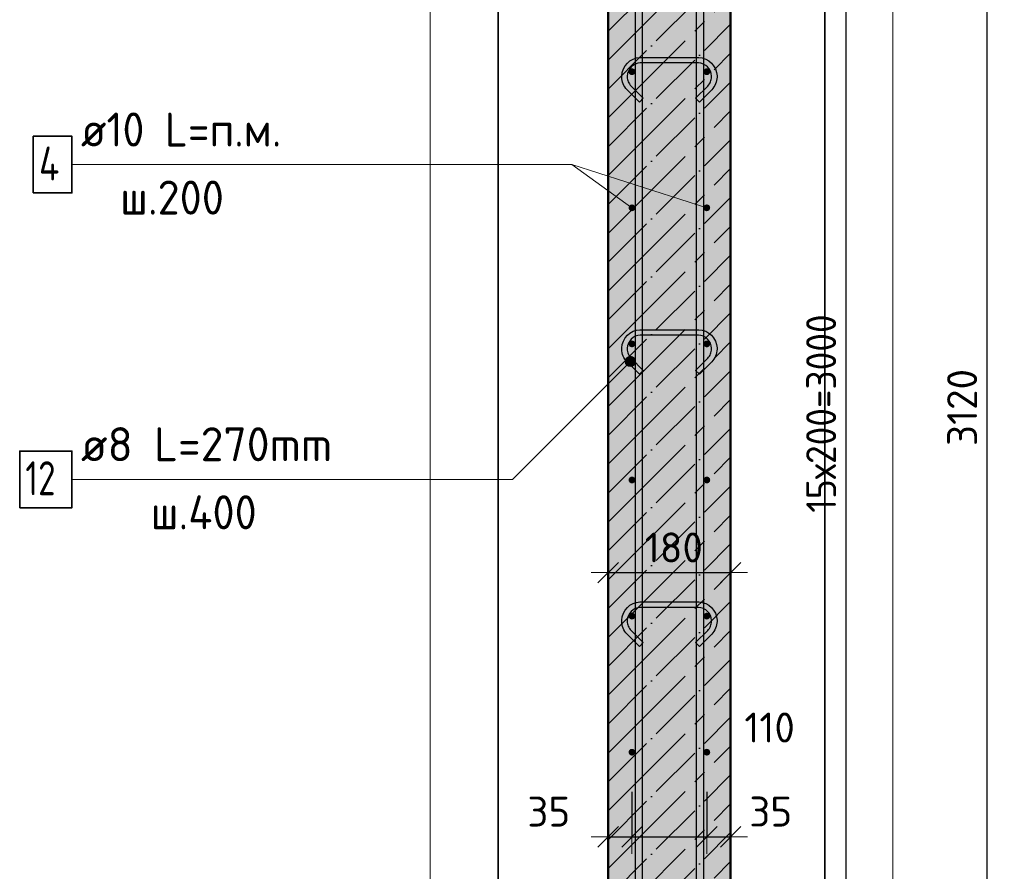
# Model space of a CAD drawing. Header units: millimetres. Extents: x -19950 to 69837, y -2757 to 40090.
# Tile 117 of 136: x 36845 to 38292, y 36288 to 37540. Entities that reach past the tile are written whole.
import ezdxf

# ---------------------------------------------------------------- set-up
doc = ezdxf.new("R2010")
doc.units = ezdxf.units.MM
doc.header["$PDMODE"] = 65
doc.linetypes.add('______11', pattern=[100, 80, -10, 0, -10])
doc.linetypes.add('______5', pattern=[220, 160, -20, 20, -20])
for name, color, linetype, lineweight in [('Standard', 7, 'Continuous', 25), ('Арм.стержн. вертикальными 1', 22, 'Continuous', 35), ('Арм.стержн.горизонт. 1', 180, 'Continuous', 35), ('Размерная линия_ общее', 7, 'Continuous', 13)]:
    doc.layers.add(name, color=color, linetype=linetype, lineweight=lineweight)
doc.layers.add('Арм.стержн.Стяжки', color=7, linetype='Continuous', lineweight=35, true_color=0x501e0f)
doc.styles.add('ISOCPEUR', font='ISOCPEUR')
doc.dimstyles.new('DIMSTYLE_5', dxfattribs={"dimtxt": 44, "dimasz": 50, "dimexe": 0, "dimexo": 0, "dimgap": 22, "dimtad": 2, "dimdec": 0, "dimrnd": 5, "dimzin": 12, "dimdsep": 46, "dimtxsty": 'ISOCPEUR', "dimblk1": 'ALL_ML_STRICH', "dimblk2": 'ALL_ML_STRICH', "dimsah": 1, "dimcen": 0, "dimclrd": 7, "dimclre": 256, "dimclrt": 7, "dimadec": 0, "dimazin": 0, "dimtfac": 1, "dimtdec": 0, "dimtix": 1, "dimtmove": 2, "dimatfit": 3, "dimfxl": 0, "dimtvp": 1.2, "dimtzin": 0, "dimlwd": 0, "dimlwe": -3, "dimarcsym": 0})
doc.dimstyles.new('DIMSTYLE_7', dxfattribs={"dimtxt": 44, "dimasz": 50, "dimexe": 0, "dimexo": 0, "dimgap": 22, "dimtad": 2, "dimdec": 0, "dimrnd": 5, "dimzin": 12, "dimdsep": 46, "dimtxsty": 'ISOCPEUR', "dimblk1": 'ALL_ML_STRICH', "dimblk2": 'ALL_ML_STRICH', "dimsah": 1, "dimcen": 0, "dimclrd": 7, "dimclre": 256, "dimclrt": 7, "dimadec": 0, "dimazin": 0, "dimtfac": 1, "dimtdec": 0, "dimtix": 1, "dimtmove": 2, "dimatfit": 3, "dimfxl": 0, "dimtzin": 0, "dimlwd": 0, "dimlwe": -3, "dimarcsym": 0})

# ---------------------------------------------------------------- blocks, each defined once
blk = doc.blocks.new('ALL_ML_STRICH')
at = {"color": 0, "linetype": 'ByBlock', "lineweight": -2}
for p, q in [((-0.3, -0.3), (0.3, 0.3)), ((0, -0.5), (0, 0.5)), ((-1, 0), (0.5, 0))]:
    blk.add_line(p, q, dxfattribs=at)
blk = doc.blocks.new('*D317')
at = {"layer": 'DEFPOINTS', "color": 7, "linetype": 'Continuous', "lineweight": 13, "transparency": 33554687}
for p in [(37709.9, 36737), (37889.9, 36735.3), (37709.9, 36727)]:
    blk.add_point(p, dxfattribs=at)
at = {"layer": 'Размерная линия_ общее', "color": 253, "linetype": 'Continuous', "lineweight": -2, "true_color": 0xa0a0a0, "transparency": 33554687}
for p, q in [((37709.9, 36727), (37709.9, 36727)), ((37889.9, 36727), (37889.9, 36727))]:
    blk.add_line(p, q, dxfattribs=at)
at = {"layer": 'Размерная линия_ общее', "color": 7, "linetype": 'Continuous', "lineweight": -2, "transparency": 33554687}
blk.add_line((37709.9, 36727), (37889.9, 36727), dxfattribs=at)
at = {"layer": 'Размерная линия_ общее', "color": 7, "linetype": 'Continuous', "lineweight": 13, "transparency": 33554687, "xscale": 50, "yscale": 50, "zscale": 50, "rotation": 180}
blk.add_blockref('ALL_ML_STRICH', (37709.9, 36727), dxfattribs=at)
at = {"layer": 'Размерная линия_ общее', "color": 7, "linetype": 'Continuous', "lineweight": 13, "transparency": 33554687, "xscale": 50, "yscale": 50, "zscale": 50}
blk.add_blockref('ALL_ML_STRICH', (37889.9, 36727), dxfattribs=at)
at = {"layer": 'Размерная линия_ общее', "color": 7, "linetype": 'Continuous', "lineweight": 13, "transparency": 33554687, "insert": (37806.5, 36764), "char_height": 44, "width": 132, "attachment_point": 5, "style": 'ISOCPEUR'}
blk.add_mtext('\\A1;{180}', dxfattribs=at)
blk = doc.blocks.new('*D318')
at = {"layer": 'DEFPOINTS', "color": 7, "linetype": 'Continuous', "lineweight": 13, "transparency": 33554687}
for p in [(37744.9, 36424.8), (37709.9, 36338.8), (37709.9, 36297.9)]:
    blk.add_point(p, dxfattribs=at)
at = {"layer": 'Размерная линия_ общее', "color": 253, "linetype": 'Continuous', "lineweight": -2, "true_color": 0xa0a0a0, "transparency": 33554687}
for p, q in [((37744.9, 36404.8), (37744.9, 36338.8)), ((37709.9, 36317.9), (37709.9, 36338.8))]:
    blk.add_line(p, q, dxfattribs=at)
at = {"layer": 'Размерная линия_ общее', "color": 7, "linetype": 'Continuous', "lineweight": -2, "transparency": 33554687}
blk.add_line((37709.9, 36338.8), (37744.9, 36338.8), dxfattribs=at)
at = {"layer": 'Размерная линия_ общее', "color": 7, "linetype": 'Continuous', "lineweight": 13, "transparency": 33554687, "xscale": 50, "yscale": 50, "zscale": 50, "rotation": 180}
blk.add_blockref('ALL_ML_STRICH', (37709.9, 36338.8), dxfattribs=at)
at = {"layer": 'Размерная линия_ общее', "color": 7, "linetype": 'Continuous', "lineweight": 13, "transparency": 33554687, "xscale": 50, "yscale": 50, "zscale": 50}
blk.add_blockref('ALL_ML_STRICH', (37744.9, 36338.8), dxfattribs=at)
at = {"layer": 'Размерная линия_ общее', "color": 7, "linetype": 'Continuous', "lineweight": 13, "transparency": 33554687, "insert": (37622.6, 36375.8), "char_height": 44, "width": 88, "attachment_point": 5, "style": 'ISOCPEUR'}
blk.add_mtext('\\A1;{35}', dxfattribs=at)
blk = doc.blocks.new('*D319')
at = {"layer": 'DEFPOINTS', "color": 7, "linetype": 'Continuous', "lineweight": 13, "transparency": 33554687}
for p in [(37744.9, 36424.8), (37854.9, 36424.8), (37744.9, 36338.8)]:
    blk.add_point(p, dxfattribs=at)
at = {"layer": 'Размерная линия_ общее', "color": 253, "linetype": 'Continuous', "lineweight": -2, "true_color": 0xa0a0a0, "transparency": 33554687}
for p, q in [((37744.9, 36404.8), (37744.9, 36338.8)), ((37854.9, 36404.8), (37854.9, 36338.8))]:
    blk.add_line(p, q, dxfattribs=at)
at = {"layer": 'Размерная линия_ общее', "color": 7, "linetype": 'Continuous', "lineweight": -2, "transparency": 33554687}
blk.add_line((37744.9, 36338.8), (37854.9, 36338.8), dxfattribs=at)
at = {"layer": 'Размерная линия_ общее', "color": 7, "linetype": 'Continuous', "lineweight": 13, "transparency": 33554687, "xscale": 50, "yscale": 50, "zscale": 50, "rotation": 180}
blk.add_blockref('ALL_ML_STRICH', (37744.9, 36338.8), dxfattribs=at)
at = {"layer": 'Размерная линия_ общее', "color": 7, "linetype": 'Continuous', "lineweight": 13, "transparency": 33554687, "xscale": 50, "yscale": 50, "zscale": 50}
blk.add_blockref('ALL_ML_STRICH', (37854.9, 36338.8), dxfattribs=at)
at = {"layer": 'Размерная линия_ общее', "color": 7, "linetype": 'Continuous', "lineweight": 13, "transparency": 33554687, "insert": (37947.2, 36499.4), "char_height": 44, "width": 132, "attachment_point": 5, "style": 'ISOCPEUR'}
blk.add_mtext('\\A1;{110}', dxfattribs=at)
blk = doc.blocks.new('*D320')
at = {"layer": 'DEFPOINTS', "color": 7, "linetype": 'Continuous', "lineweight": 13, "transparency": 33554687}
for p in [(37854.9, 36424.8), (37854.9, 36338.8), (37889.9, 36301.3)]:
    blk.add_point(p, dxfattribs=at)
at = {"layer": 'Размерная линия_ общее', "color": 253, "linetype": 'Continuous', "lineweight": -2, "true_color": 0xa0a0a0, "transparency": 33554687}
for p, q in [((37854.9, 36404.8), (37854.9, 36338.8)), ((37889.9, 36321.3), (37889.9, 36338.8))]:
    blk.add_line(p, q, dxfattribs=at)
at = {"layer": 'Размерная линия_ общее', "color": 7, "linetype": 'Continuous', "lineweight": -2, "transparency": 33554687}
blk.add_line((37854.9, 36338.8), (37889.9, 36338.8), dxfattribs=at)
at = {"layer": 'Размерная линия_ общее', "color": 7, "linetype": 'Continuous', "lineweight": 13, "transparency": 33554687, "xscale": 50, "yscale": 50, "zscale": 50, "rotation": 180}
blk.add_blockref('ALL_ML_STRICH', (37854.9, 36338.8), dxfattribs=at)
at = {"layer": 'Размерная линия_ общее', "color": 7, "linetype": 'Continuous', "lineweight": 13, "transparency": 33554687, "xscale": 50, "yscale": 50, "zscale": 50}
blk.add_blockref('ALL_ML_STRICH', (37889.9, 36338.8), dxfattribs=at)
at = {"layer": 'Размерная линия_ общее', "color": 7, "linetype": 'Continuous', "lineweight": 13, "transparency": 33554687, "insert": (37948.8, 36375.9), "char_height": 44, "width": 88, "attachment_point": 5, "style": 'ISOCPEUR'}
blk.add_mtext('\\A1;{35}', dxfattribs=at)
blk = doc.blocks.new('*D321')
at = {"layer": 'DEFPOINTS', "color": 7, "linetype": 'Continuous', "lineweight": 13, "transparency": 33554687}
for p in [(37889.9, 38523.1), (37937.8, 35403.1), (38267.1, 35403.1)]:
    blk.add_point(p, dxfattribs=at)
at = {"layer": 'Размерная линия_ общее', "color": 253, "linetype": 'Continuous', "lineweight": -2, "true_color": 0xa0a0a0, "transparency": 33554687}
for p, q in [((37909.9, 38523.1), (38267.1, 38523.1)), ((37957.8, 35403.1), (38267.1, 35403.1))]:
    blk.add_line(p, q, dxfattribs=at)
at = {"layer": 'Размерная линия_ общее', "color": 7, "linetype": 'Continuous', "lineweight": -2, "transparency": 33554687}
blk.add_line((38267.1, 35403.1), (38267.1, 38523.1), dxfattribs=at)
at = {"layer": 'Размерная линия_ общее', "color": 7, "linetype": 'Continuous', "lineweight": 13, "transparency": 33554687, "xscale": 50, "yscale": 50, "zscale": 50}
for p, rotation in [((38267.1, 38523.1), 90), ((38267.1, 35403.1), 270)]:
    blk.add_blockref('ALL_ML_STRICH', p, dxfattribs=dict(at, rotation=rotation))
at = {"layer": 'Размерная линия_ общее', "color": 7, "linetype": 'Continuous', "lineweight": 13, "transparency": 33554687, "insert": (38230.1, 36969.7), "char_height": 44, "width": 176, "attachment_point": 5, "rotation": 90, "style": 'ISOCPEUR'}
blk.add_mtext('\\A1;{3120}', dxfattribs=at)
blk = doc.blocks.new('*D326')
at = {"layer": 'DEFPOINTS', "color": 7, "linetype": 'Continuous', "lineweight": 13, "transparency": 33554687}
for p in [(37854.9, 38463.1), (37854.9, 35463.1), (38059.9, 35463.1)]:
    blk.add_point(p, dxfattribs=at)
at = {"layer": 'Размерная линия_ общее', "color": 253, "linetype": 'Continuous', "lineweight": -2, "true_color": 0xa0a0a0, "transparency": 33554687}
for p, q in [((37874.9, 38463.1), (38059.9, 38463.1)), ((37874.9, 35463.1), (38059.9, 35463.1))]:
    blk.add_line(p, q, dxfattribs=at)
at = {"layer": 'Размерная линия_ общее', "color": 7, "linetype": 'Continuous', "lineweight": -2, "transparency": 33554687}
blk.add_line((38059.9, 35463.1), (38059.9, 38463.1), dxfattribs=at)
at = {"layer": 'Размерная линия_ общее', "color": 7, "linetype": 'Continuous', "lineweight": 13, "transparency": 33554687, "xscale": 50, "yscale": 50, "zscale": 50}
for p, rotation in [((38059.9, 38463.1), 90), ((38059.9, 35463.1), 270)]:
    blk.add_blockref('ALL_ML_STRICH', p, dxfattribs=dict(at, rotation=rotation))
at = {"layer": 'Размерная линия_ общее', "color": 7, "linetype": 'Continuous', "lineweight": 13, "transparency": 33554687, "insert": (38000.9, 36815.1), "char_height": 44, "width": 2.2, "attachment_point": 1, "rotation": 90, "line_spacing_factor": 0.60241, "style": 'ISOCPEUR'}
blk.add_mtext('\\W0.91;15х200=3000', dxfattribs=at)

msp = doc.modelspace()

# ---------------------------------------------------------------- hatches: boundary and pattern name
at = {"layer": 'Standard', "linetype": 'Continuous', "lineweight": -3, "transparency": 33554687}
msp.add_hatch(color=7, dxfattribs=at).paths.add_polyline_path([(37709.9, 38523.1), (37709.9, 35403.1), (37889.9, 35403.1), (37889.9, 38523.1)])
at = {"layer": 'Арм.стержн.горизонт. 1', "linetype": 'Continuous', "lineweight": 50, "transparency": 33554687}
for points in [[(37749.9, 37463.1), (37749.5, 37465.1), (37748.4, 37466.7), (37746.8, 37467.8), (37744.9, 37468.1), (37743, 37467.8), (37741.3, 37466.7), (37740.3, 37465.1), (37739.9, 37463.1), (37740.3, 37461.2), (37741.3, 37459.6), (37743, 37458.5), (37744.9, 37458.1), (37746.8, 37458.5), (37748.4, 37459.6), (37749.5, 37461.2)], [(37859.9, 37463.1), (37859.5, 37465.1), (37858.4, 37466.7), (37856.8, 37467.8), (37854.9, 37468.1), (37853, 37467.8), (37851.3, 37466.7), (37850.3, 37465.1), (37849.9, 37463.1), (37850.3, 37461.2), (37851.3, 37459.6), (37853, 37458.5), (37854.9, 37458.1), (37856.8, 37458.5), (37858.4, 37459.6), (37859.5, 37461.2)], [(37749.9, 37263.1), (37749.5, 37265.1), (37748.4, 37266.7), (37746.8, 37267.8), (37744.9, 37268.1), (37743, 37267.8), (37741.3, 37266.7), (37740.3, 37265.1), (37739.9, 37263.1), (37740.3, 37261.2), (37741.3, 37259.6), (37743, 37258.5), (37744.9, 37258.1), (37746.8, 37258.5), (37748.4, 37259.6), (37749.5, 37261.2)], [(37859.9, 37263.1), (37859.5, 37265.1), (37858.4, 37266.7), (37856.8, 37267.8), (37854.9, 37268.1), (37853, 37267.8), (37851.3, 37266.7), (37850.3, 37265.1), (37849.9, 37263.1), (37850.3, 37261.2), (37851.3, 37259.6), (37853, 37258.5), (37854.9, 37258.1), (37856.8, 37258.5), (37858.4, 37259.6), (37859.5, 37261.2)], [(37749.9, 37063.1), (37749.5, 37065.1), (37748.4, 37066.7), (37746.8, 37067.8), (37744.9, 37068.1), (37743, 37067.8), (37741.3, 37066.7), (37740.3, 37065.1), (37739.9, 37063.1), (37740.3, 37061.2), (37741.3, 37059.6), (37743, 37058.5), (37744.9, 37058.1), (37746.8, 37058.5), (37748.4, 37059.6), (37749.5, 37061.2)], [(37859.9, 37063.1), (37859.5, 37065.1), (37858.4, 37066.7), (37856.8, 37067.8), (37854.9, 37068.1), (37853, 37067.8), (37851.3, 37066.7), (37850.3, 37065.1), (37849.9, 37063.1), (37850.3, 37061.2), (37851.3, 37059.6), (37853, 37058.5), (37854.9, 37058.1), (37856.8, 37058.5), (37858.4, 37059.6), (37859.5, 37061.2)], [(37749.9, 36863.1), (37749.5, 36865.1), (37748.4, 36866.7), (37746.8, 36867.8), (37744.9, 36868.1), (37743, 36867.8), (37741.3, 36866.7), (37740.3, 36865.1), (37739.9, 36863.1), (37740.3, 36861.2), (37741.3, 36859.6), (37743, 36858.5), (37744.9, 36858.1), (37746.8, 36858.5), (37748.4, 36859.6), (37749.5, 36861.2)], [(37859.9, 36863.1), (37859.5, 36865.1), (37858.4, 36866.7), (37856.8, 36867.8), (37854.9, 36868.1), (37853, 36867.8), (37851.3, 36866.7), (37850.3, 36865.1), (37849.9, 36863.1), (37850.3, 36861.2), (37851.3, 36859.6), (37853, 36858.5), (37854.9, 36858.1), (37856.8, 36858.5), (37858.4, 36859.6), (37859.5, 36861.2)], [(37749.9, 36663.1), (37749.5, 36665.1), (37748.4, 36666.7), (37746.8, 36667.8), (37744.9, 36668.1), (37743, 36667.8), (37741.3, 36666.7), (37740.3, 36665.1), (37739.9, 36663.1), (37740.3, 36661.2), (37741.3, 36659.6), (37743, 36658.5), (37744.9, 36658.1), (37746.8, 36658.5), (37748.4, 36659.6), (37749.5, 36661.2)], [(37859.9, 36663.1), (37859.5, 36665.1), (37858.4, 36666.7), (37856.8, 36667.8), (37854.9, 36668.1), (37853, 36667.8), (37851.3, 36666.7), (37850.3, 36665.1), (37849.9, 36663.1), (37850.3, 36661.2), (37851.3, 36659.6), (37853, 36658.5), (37854.9, 36658.1), (37856.8, 36658.5), (37858.4, 36659.6), (37859.5, 36661.2)], [(37749.9, 36463.1), (37749.5, 36465.1), (37748.4, 36466.7), (37746.8, 36467.8), (37744.9, 36468.1), (37743, 36467.8), (37741.3, 36466.7), (37740.3, 36465.1), (37739.9, 36463.1), (37740.3, 36461.2), (37741.3, 36459.6), (37743, 36458.5), (37744.9, 36458.1), (37746.8, 36458.5), (37748.4, 36459.6), (37749.5, 36461.2)], [(37859.9, 36463.1), (37859.5, 36465.1), (37858.4, 36466.7), (37856.8, 36467.8), (37854.9, 36468.1), (37853, 36467.8), (37851.3, 36466.7), (37850.3, 36465.1), (37849.9, 36463.1), (37850.3, 36461.2), (37851.3, 36459.6), (37853, 36458.5), (37854.9, 36458.1), (37856.8, 36458.5), (37858.4, 36459.6), (37859.5, 36461.2)]]:
    msp.add_hatch(color=4, dxfattribs=at).paths.add_polyline_path(points)
at = {"layer": 'Арм.стержн.Стяжки', "linetype": 'Continuous', "lineweight": 13, "transparency": 33554687}
for points in [[(37735.3, 37039.3), (37747.8, 37032.1), (37737.2, 37042.7)], [(37735.3, 37035.5), (37744.4, 37030.2), (37735.3, 37039.3)], [(37735.3, 37039.3), (37744.4, 37030.2), (37747.8, 37032.1)], [(37740.6, 37030.2), (37735.3, 37035.5), (37737.2, 37032.1)], [(37735.3, 37035.5), (37740.6, 37030.2), (37744.4, 37030.2)], [(37737.2, 37042.7), (37749.7, 37035.5), (37740.6, 37044.6)], [(37737.2, 37042.7), (37747.8, 37032.1), (37749.7, 37035.5)], [(37740.6, 37044.6), (37749.7, 37035.5), (37749.7, 37039.3)], [(37740.6, 37044.6), (37749.7, 37039.3), (37744.4, 37044.6)], [(37744.4, 37044.6), (37749.7, 37039.3), (37747.8, 37042.7)]]:
    msp.add_hatch(color=7, dxfattribs=at).paths.add_polyline_path(points)

# ---------------------------------------------------------------- linework, layer by layer
at = {"layer": 'Standard', "color": 52, "linetype": 'Continuous', "lineweight": -3, "transparency": 33554687}
for p, q in [((37548.4, 35238.2), (37548.4, 39913.8)), ((37548.4, 39913.8), (37548.4, 35238.2)), ((38028.4, 35238.2), (38028.4, 39913.8)), ((38028.4, 39913.8), (38028.4, 35238.2))]:
    msp.add_line(p, q, dxfattribs=at)
at = {"layer": 'Standard', "color": 7, "linetype": 'Continuous', "lineweight": 50, "transparency": 33554687}
for p, q in [((37709.9, 38523.1), (37709.9, 35403.1)), ((37889.9, 35403.1), (37889.9, 38523.1))]:
    msp.add_line(p, q, dxfattribs=at)
at = {"layer": 'Standard', "color": 7, "linetype": '______11', "lineweight": -3, "transparency": 33554687}
for p, q in [((37709.9, 37522.6), (37889.9, 37702.6)), ((37709.9, 37437.7), (37889.9, 37617.7)), ((37709.9, 37352.9), (37889.9, 37532.9)), ((37709.9, 37268), (37889.9, 37448)), ((37709.9, 37183.2), (37889.9, 37363.2)), ((37709.9, 37098.3), (37889.9, 37278.3)), ((37709.9, 37013.5), (37889.9, 37193.5)), ((37709.9, 36928.6), (37889.9, 37108.6)), ((37709.9, 36843.8), (37889.9, 37023.8)), ((37709.9, 36758.9), (37889.9, 36938.9)), ((37709.9, 36674.1), (37889.9, 36854.1)), ((37709.9, 36589.2), (37889.9, 36769.2)), ((37709.9, 36504.4), (37889.9, 36684.4)), ((37709.9, 36419.5), (37889.9, 36599.5)), ((37709.9, 36334.6), (37889.9, 36514.6)), ((37709.9, 36249.8), (37889.9, 36429.8)), ((37709.9, 36164.9), (37889.9, 36344.9))]:
    msp.add_line(p, q, dxfattribs=at)
at = {"layer": 'Standard', "color": 7, "linetype": '______5', "lineweight": -3, "transparency": 33554687}
for p, q in [((37709.9, 37480.2), (37889.9, 37660.2)), ((37709.9, 37395.3), (37889.9, 37575.3)), ((37709.9, 37310.5), (37889.9, 37490.5)), ((37709.9, 37225.6), (37889.9, 37405.6)), ((37709.9, 37140.7), (37889.9, 37320.7)), ((37709.9, 37055.9), (37889.9, 37235.9)), ((37709.9, 36971), (37889.9, 37151)), ((37709.9, 36886.2), (37889.9, 37066.2)), ((37709.9, 36801.3), (37889.9, 36981.3)), ((37709.9, 36716.5), (37889.9, 36896.5)), ((37709.9, 36631.6), (37889.9, 36811.6)), ((37709.9, 36546.8), (37889.9, 36726.8)), ((37709.9, 36461.9), (37889.9, 36641.9)), ((37709.9, 36377.1), (37889.9, 36557.1)), ((37709.9, 36292.2), (37889.9, 36472.2)), ((37709.9, 36207.4), (37889.9, 36387.4)), ((37709.9, 36122.5), (37889.9, 36302.5))]:
    msp.add_line(p, q, dxfattribs=at)
at = {"layer": 'Standard', "color": 7, "linetype": 'Continuous', "lineweight": 13, "transparency": 33554687}
msp.add_line((37854.9, 37263.1), (37656.7, 37326.6), dxfattribs=at)
msp.add_lwpolyline([(37448.4, 35138.2), (38128.4, 35138.2), (38128.4, 40013.8), (37448.4, 40013.8), (37448.4, 35138.2)], dxfattribs=at)
at = {"layer": 'Арм.стержн. вертикальными 1', "color": 4, "linetype": 'Continuous', "lineweight": 25, "transparency": 33554687}
for points in [[(37749.9, 35403.1), (37749.9, 39763.1), (37759.9, 39763.1), (37759.9, 35403.1), (37749.9, 35403.1)], [(37839.9, 35403.1), (37839.9, 39763.1), (37849.9, 39763.1), (37849.9, 35403.1), (37839.9, 35403.1)]]:
    msp.add_lwpolyline(points, dxfattribs=at)
at = {"layer": 'Арм.стержн.горизонт. 1', "color": 7, "linetype": 'Continuous', "lineweight": 13, "transparency": 33554687}
for p, q in [((36921.7, 37326.6), (37656.7, 37326.6)), ((37656.7, 37326.6), (37744.9, 37263.1))]:
    msp.add_line(p, q, dxfattribs=at)
at = {"layer": 'Арм.стержн.горизонт. 1', "color": 7, "linetype": 'Continuous', "lineweight": 35, "transparency": 33554687}
msp.add_lwpolyline([(36865, 37284.9), (36921.7, 37284.9), (36921.7, 37368.2), (36865, 37368.2), (36865, 37284.9)], dxfattribs=at)
at = {"layer": 'Арм.стержн.Стяжки', "color": 7, "linetype": 'Continuous', "lineweight": 13, "transparency": 33554687}
for p, q in [((37569.2, 36864.1), (37742.5, 37037.4)), ((37737.2, 37042.7), (37737.2, 37042.7)), ((37737.2, 37032.1), (37737.2, 37032.1)), ((37747.8, 37042.7), (37747.8, 37042.7)), ((37747.8, 37032.1), (37747.8, 37032.1)), ((36921.7, 36864.1), (37569.2, 36864.1))]:
    msp.add_line(p, q, dxfattribs=at)
at = {"layer": 'Арм.стержн.Стяжки', "color": 40, "linetype": 'Continuous', "lineweight": 25, "transparency": 33554687}
for points in [[(37755.7, 37418.6), (37737.6, 37436.7), (37736, 37438.6), (37734.4, 37440.7), (37733.1, 37443), (37732, 37445.3), (37731.1, 37447.7), (37730.5, 37450.2), (37730.1, 37452.8), (37729.9, 37455.3), (37729.9, 37457.3), (37730.6, 37462.2), (37732.2, 37467.3), (37734.9, 37472), (37738.1, 37475.8), (37741.9, 37479), (37746.6, 37481.7), (37751.7, 37483.3), (37756.6, 37484), (37843.2, 37484), (37848.1, 37483.3), (37853.2, 37481.7), (37857.8, 37479), (37861.7, 37475.8), (37864.9, 37472), (37867.5, 37467.3), (37869.2, 37462.2), (37869.9, 37457.3), (37869.9, 37455.3), (37869.7, 37452.8), (37869.3, 37450.2), (37868.6, 37447.7), (37867.8, 37445.3), (37866.7, 37443), (37865.3, 37440.7), (37863.8, 37438.6), (37862.2, 37436.7), (37844.1, 37418.6), (37838.4, 37424.3), (37856.3, 37442.1), (37857.5, 37443.6), (37858.6, 37445.1), (37859.6, 37446.7), (37860.4, 37448.4), (37861, 37450.1), (37861.5, 37451.9), (37861.8, 37453.7), (37861.9, 37455.6), (37861.9, 37456.8), (37861.4, 37460.4), (37860.2, 37464.1), (37858.3, 37467.4), (37856, 37470.1), (37853.3, 37472.4), (37849.9, 37474.3), (37846.3, 37475.5), (37842.7, 37476), (37757.1, 37476), (37753.5, 37475.5), (37749.8, 37474.3), (37746.5, 37472.4), (37743.8, 37470.1), (37741.5, 37467.4), (37739.6, 37464.1), (37738.4, 37460.4), (37737.9, 37456.8), (37737.9, 37455.6), (37738, 37453.7), (37738.3, 37451.9), (37738.8, 37450.1), (37739.4, 37448.4), (37740.2, 37446.7), (37741.1, 37445.1), (37742.2, 37443.6), (37743.5, 37442.1), (37761.3, 37424.3), (37755.7, 37418.6)], [(37755.7, 37018.6), (37737.6, 37036.7), (37736, 37038.6), (37734.4, 37040.7), (37733.1, 37043), (37732, 37045.3), (37731.1, 37047.7), (37730.5, 37050.2), (37730.1, 37052.8), (37729.9, 37055.3), (37729.9, 37057.3), (37730.6, 37062.2), (37732.2, 37067.3), (37734.9, 37072), (37738.1, 37075.8), (37741.9, 37079), (37746.6, 37081.7), (37751.7, 37083.3), (37756.6, 37084), (37843.2, 37084), (37848.1, 37083.3), (37853.2, 37081.7), (37857.8, 37079), (37861.7, 37075.8), (37864.9, 37072), (37867.5, 37067.3), (37869.2, 37062.2), (37869.9, 37057.3), (37869.9, 37055.3), (37869.7, 37052.8), (37869.3, 37050.2), (37868.6, 37047.7), (37867.8, 37045.3), (37866.7, 37043), (37865.3, 37040.7), (37863.8, 37038.6), (37862.2, 37036.7), (37844.1, 37018.6), (37838.4, 37024.3), (37856.3, 37042.1), (37857.5, 37043.6), (37858.6, 37045.1), (37859.6, 37046.7), (37860.4, 37048.4), (37861, 37050.1), (37861.5, 37051.9), (37861.8, 37053.7), (37861.9, 37055.6), (37861.9, 37056.8), (37861.4, 37060.4), (37860.2, 37064.1), (37858.3, 37067.4), (37856, 37070.1), (37853.3, 37072.4), (37849.9, 37074.3), (37846.3, 37075.5), (37842.7, 37076), (37757.1, 37076), (37753.5, 37075.5), (37749.8, 37074.3), (37746.5, 37072.4), (37743.8, 37070.1), (37741.5, 37067.4), (37739.6, 37064.1), (37738.4, 37060.4), (37737.9, 37056.8), (37737.9, 37055.6), (37738, 37053.7), (37738.3, 37051.9), (37738.8, 37050.1), (37739.4, 37048.4), (37740.2, 37046.7), (37741.1, 37045.1), (37742.2, 37043.6), (37743.5, 37042.1), (37761.3, 37024.3), (37755.7, 37018.6)], [(37755.7, 36618.6), (37737.6, 36636.7), (37736, 36638.6), (37734.4, 36640.7), (37733.1, 36643), (37732, 36645.3), (37731.1, 36647.7), (37730.5, 36650.2), (37730.1, 36652.8), (37729.9, 36655.3), (37729.9, 36657.3), (37730.6, 36662.2), (37732.2, 36667.3), (37734.9, 36672), (37738.1, 36675.8), (37741.9, 36679), (37746.6, 36681.7), (37751.7, 36683.3), (37756.6, 36684), (37843.2, 36684), (37848.1, 36683.3), (37853.2, 36681.7), (37857.8, 36679), (37861.7, 36675.8), (37864.9, 36672), (37867.5, 36667.3), (37869.2, 36662.2), (37869.9, 36657.3), (37869.9, 36655.3), (37869.7, 36652.8), (37869.3, 36650.2), (37868.6, 36647.7), (37867.8, 36645.3), (37866.7, 36643), (37865.3, 36640.7), (37863.8, 36638.6), (37862.2, 36636.7), (37844.1, 36618.6), (37838.4, 36624.3), (37856.3, 36642.1), (37857.5, 36643.6), (37858.6, 36645.1), (37859.6, 36646.7), (37860.4, 36648.4), (37861, 36650.1), (37861.5, 36651.9), (37861.8, 36653.7), (37861.9, 36655.6), (37861.9, 36656.8), (37861.4, 36660.4), (37860.2, 36664.1), (37858.3, 36667.4), (37856, 36670.1), (37853.3, 36672.4), (37849.9, 36674.3), (37846.3, 36675.5), (37842.7, 36676), (37757.1, 36676), (37753.5, 36675.5), (37749.8, 36674.3), (37746.5, 36672.4), (37743.8, 36670.1), (37741.5, 36667.4), (37739.6, 36664.1), (37738.4, 36660.4), (37737.9, 36656.8), (37737.9, 36655.6), (37738, 36653.7), (37738.3, 36651.9), (37738.8, 36650.1), (37739.4, 36648.4), (37740.2, 36646.7), (37741.1, 36645.1), (37742.2, 36643.6), (37743.5, 36642.1), (37761.3, 36624.3), (37755.7, 36618.6)]]:
    msp.add_lwpolyline(points, dxfattribs=at)
at = {"layer": 'Арм.стержн.Стяжки', "color": 7, "linetype": 'Continuous', "lineweight": 35, "transparency": 33554687}
msp.add_lwpolyline([(36845, 36822.4), (36921.7, 36822.4), (36921.7, 36905.7), (36845, 36905.7), (36845, 36822.4)], dxfattribs=at)
at = {"layer": 'Арм.стержн.Стяжки', "color": 7, "linetype": 'Continuous', "lineweight": 13, "transparency": 33554687}
msp.add_circle((37742.5, 37037.4), 7.5, dxfattribs=at)

# ---------------------------------------------------------------- texts
at = {"layer": 'Арм.стержн.горизонт. 1', "color": 7, "linetype": 'Continuous', "lineweight": 25, "transparency": 33554687, "char_height": 50, "attachment_point": 7, "style": 'ISOCPEUR'}
for s, insert, width in [('\\W0.94;ø10 L=п.м.', (36935, 37353.2), 333.305), ('\\W0.80;4', (36873.3, 37303.2), 59.972), ('\\W0.95;ш.200 ', (36992.5, 37253.2), 218.666)]:
    msp.add_mtext(s, dxfattribs=dict(at, insert=insert, width=width))
at = {"layer": 'Арм.стержн.Стяжки', "color": 7, "linetype": 'Continuous', "lineweight": 25, "transparency": 33554687, "char_height": 50, "attachment_point": 7, "style": 'ISOCPEUR'}
for s, insert, width in [('\\W0.98;ø8 L=270mm ', (36935, 36890.7), 429.211), ('\\W0.75;12', (36853.3, 36840.7), 78.713), ('\\W0.95;ш.400 ', (37037.5, 36790.7), 223.706)]:
    msp.add_mtext(s, dxfattribs=dict(at, insert=insert, width=width))

# ---------------------------------------------------------------- dimensions: what is measured, and where the dimension line sits
at = {"layer": 'Размерная линия_ общее', "color": 7, "linetype": 'Continuous', "lineweight": 13, "transparency": 33554687}
dim = msp.add_linear_dim(base=(38267.1, 38523.1), p1=(37957.8, 35403.1), p2=(37909.9, 38523.1), angle=90, dimstyle='DIMSTYLE_7', override={"dimpost": '<>', "dimclrd": 7, "dimclre": 253, "dimclrt": 7, "dimlwd": 0, "dimlwe": 65533}, dxfattribs=at)
dim.commit()
dim.dimension.update_dxf_attribs({"geometry": '*D321', "text_midpoint": (38230.1, 36969.7), "dimtype": 160})
dim = msp.add_linear_dim(base=(38059.9, 38463.1), p1=(37874.9, 35463.1), p2=(37874.9, 38463.1), angle=90, text='\\W0.91;15х200=3000', dimstyle='DIMSTYLE_7', override={"dimpost": '<>', "dimclrd": 7, "dimclre": 253, "dimclrt": 7, "dimlwd": 0, "dimlwe": 65533}, dxfattribs=at)
dim.commit()
dim.dimension.update_dxf_attribs({"geometry": '*D326', "text_midpoint": (38037.9, 36963.1), "dimtype": 160})
for base, p1, p2, dimstyle, picture, middle in [((37889.9, 36727), (37709.9, 36727), (37889.9, 36727), 'DIMSTYLE_7', '*D317', (37806.5, 36764)), ((37854.9, 36338.8), (37744.9, 36404.8), (37854.9, 36404.8), 'DIMSTYLE_5', '*D319', (37947.2, 36499.4)), ((37744.9, 36338.8), (37709.9, 36317.9), (37744.9, 36404.8), 'DIMSTYLE_5', '*D318', (37622.6, 36375.8)), ((37889.9, 36338.8), (37854.9, 36404.8), (37889.9, 36321.3), 'DIMSTYLE_5', '*D320', (37948.8, 36375.9))]:
    dim = msp.add_linear_dim(base=base, p1=p1, p2=p2, dimstyle=dimstyle, override={"dimpost": '<>', "dimclrd": 7, "dimclre": 253, "dimclrt": 7, "dimlwd": 0, "dimlwe": 65533}, dxfattribs=at)
    dim.commit()
    dim.dimension.update_dxf_attribs({"geometry": picture, "text_midpoint": middle, "dimtype": 160})

doc.saveas('drawing.dxf')
